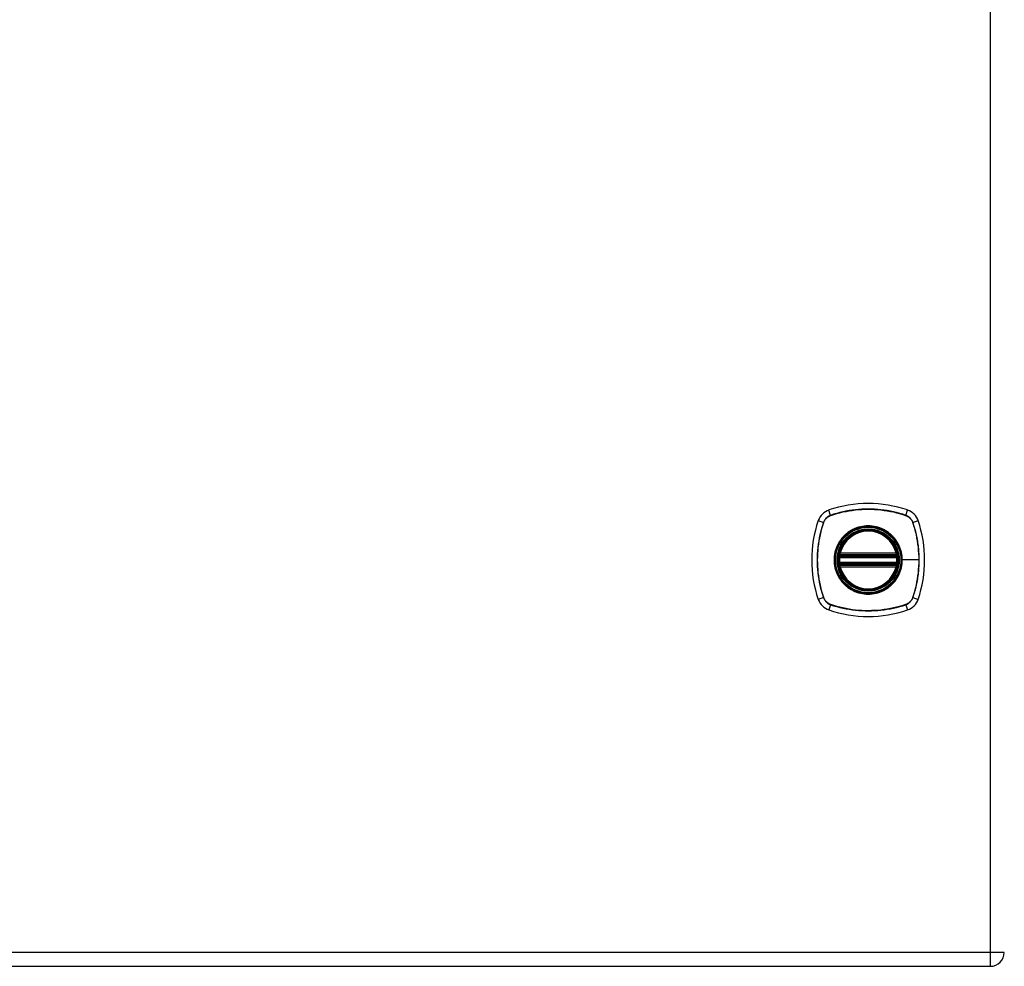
# Model space of a CAD drawing. Header units: inches. Extents: x 3.3 to 80.3, y 4.6 to 43.1.
# Tile 65 of 80: x 33.2 to 43.5, y 13 to 22.9. Entities that reach past the tile are written whole.
import ezdxf

# ---------------------------------------------------------------- set-up
doc = ezdxf.new("R2010")
doc.units = ezdxf.units.IN
doc.header["$MEASUREMENT"] = 0
doc.layers.add('Visible Edges(ANSI)', color=7, linetype='Continuous', lineweight=25)
doc.layers.add('Visible Tangent Edges(ANSI)', color=7, linetype='Continuous', lineweight=25)

msp = doc.modelspace()

# ---------------------------------------------------------------- linework, layer by layer
at = {"layer": 'Visible Edges(ANSI)'}
for p, q in [((41.801, 17.256), (42.394, 17.256)), ((41.805, 17.276), (42.39, 17.276)), ((42.394, 17.178), (41.801, 17.178)), ((42.39, 17.158), (41.805, 17.158)), ((27.749, 12.967), (43.375, 12.967))]:
    msp.add_line(p, q, dxfattribs=at)
at = {"layer": 'Visible Edges(ANSI)', "flags": 128}
for points in [[(41.789, 17.27), (41.789, 17.27), (41.789, 17.27), (41.789, 17.27), (41.789, 17.269), (41.789, 17.269), (41.789, 17.268), (41.788, 17.268), (41.788, 17.267), (41.788, 17.266), (41.788, 17.265), (41.788, 17.264), (41.788, 17.263), (41.788, 17.262), (41.787, 17.26), (41.787, 17.259), (41.787, 17.258), (41.787, 17.256), (41.787, 17.255), (41.786, 17.253), (41.786, 17.252), (41.786, 17.25), (41.786, 17.249), (41.786, 17.247), (41.786, 17.246)], [(42.409, 17.246), (42.409, 17.247), (42.409, 17.249), (42.409, 17.25), (42.408, 17.252), (42.408, 17.253), (42.408, 17.255), (42.408, 17.256), (42.408, 17.258), (42.407, 17.259), (42.407, 17.26), (42.407, 17.262), (42.407, 17.263), (42.407, 17.264), (42.407, 17.265), (42.406, 17.266), (42.406, 17.267), (42.406, 17.268), (42.406, 17.268), (42.406, 17.269), (42.406, 17.269), (42.406, 17.27), (42.406, 17.27), (42.406, 17.27), (42.406, 17.27)], [(41.786, 17.188), (41.786, 17.187), (41.786, 17.185), (41.786, 17.183), (41.786, 17.182), (41.786, 17.18), (41.787, 17.179), (41.787, 17.177), (41.787, 17.176), (41.787, 17.175), (41.787, 17.173), (41.788, 17.172), (41.788, 17.171), (41.788, 17.17), (41.788, 17.169), (41.788, 17.168), (41.788, 17.167), (41.788, 17.166), (41.789, 17.166), (41.789, 17.165), (41.789, 17.165), (41.789, 17.164), (41.789, 17.164), (41.789, 17.164), (41.789, 17.164)], [(42.406, 17.164), (42.406, 17.164), (42.406, 17.164), (42.406, 17.164), (42.406, 17.165), (42.406, 17.165), (42.406, 17.166), (42.406, 17.166), (42.406, 17.167), (42.406, 17.168), (42.407, 17.169), (42.407, 17.17), (42.407, 17.171), (42.407, 17.172), (42.407, 17.173), (42.407, 17.175), (42.408, 17.176), (42.408, 17.177), (42.408, 17.179), (42.408, 17.18), (42.408, 17.182), (42.409, 17.183), (42.409, 17.185), (42.409, 17.187), (42.409, 17.188)]]:
    msp.add_lwpolyline(points, dxfattribs=at)
at = {"layer": 'Visible Edges(ANSI)'}
for radius in [0.32, 0.315]:
    msp.add_circle((42.097, 17.217), radius, dxfattribs=at)
for centre, radius, start, end in [((41.743, 17.572), 0.177, 108.7722, 161.2278), ((42.097, 16.528), 1.28, 71.2278, 108.7722), ((42.452, 17.572), 0.177, 18.7722, 71.2278), ((42.786, 17.217), 1.28, 161.2278, 198.7722), ((41.408, 17.217), 1.28, 341.2278, 18.7722), ((42.097, 17.217), 0.313, 13.6344, 166.3656), ((42.097, 17.217), 0.313, 174.7499, 185.2501), ((42.097, 17.217), 0.313, 166.3656, 170.216), ((41.801, 17.268), 0.0118, 170.216, 270), ((41.805, 17.288), 0.0118, 166.3656, 270), ((42.39, 17.288), 0.0118, 270, 13.6344), ((42.394, 17.268), 0.0118, 270, 9.784), ((42.097, 17.217), 0.313, 9.784, 13.6344), ((42.097, 17.217), 0.313, 354.7499, 5.2501), ((41.801, 17.166), 0.0118, 90, 189.784), ((42.097, 17.217), 0.313, 189.784, 193.6344), ((41.805, 17.146), 0.0118, 90, 193.6344), ((42.097, 17.217), 0.313, 193.6344, 346.3656), ((42.39, 17.146), 0.0118, 346.3656, 90), ((42.394, 17.166), 0.0118, 350.216, 90), ((42.097, 17.217), 0.313, 346.3656, 350.216), ((41.743, 16.862), 0.177, 198.7722, 251.2278), ((42.452, 16.862), 0.177, 288.7722, 341.2278), ((42.097, 17.906), 1.28, 251.2278, 288.7722), ((43.375, 13.113), 0.146, 270, 0)]:
    msp.add_arc(centre, radius, start, end, dxfattribs=at)
at = {"layer": 'Visible Tangent Edges(ANSI)'}
for p, q in [((43.375, 32.624), (43.375, 13.113)), ((41.704, 17.684), (41.686, 17.739)), ((42.49, 17.684), (42.509, 17.739)), ((41.575, 17.629), (41.63, 17.61)), ((41.705, 17.682), (41.705, 17.683)), ((42.489, 17.683), (42.49, 17.682)), ((42.565, 17.61), (42.62, 17.629)), ((41.632, 17.609), (41.632, 17.609)), ((42.563, 17.609), (42.563, 17.609)), ((41.797, 17.244), (41.786, 17.246)), ((41.795, 17.269), (41.789, 17.27)), ((41.793, 17.291), (41.805, 17.288)), ((41.797, 17.244), (42.397, 17.244)), ((41.801, 17.256), (41.801, 17.266)), ((41.805, 17.276), (41.805, 17.288)), ((42.39, 17.288), (41.805, 17.288)), ((41.805, 17.266), (41.805, 17.276)), ((41.805, 17.266), (42.39, 17.266)), ((42.39, 17.288), (42.401, 17.291)), ((42.39, 17.288), (42.39, 17.276)), ((42.39, 17.276), (42.39, 17.266)), ((42.394, 17.266), (42.394, 17.256)), ((42.409, 17.246), (42.397, 17.244)), ((42.406, 17.27), (42.4, 17.269)), ((42.449, 17.217), (42.454, 17.217)), ((42.628, 17.217), (42.454, 17.217)), ((41.797, 17.189), (41.786, 17.188)), ((41.789, 17.164), (41.795, 17.165)), ((41.805, 17.146), (41.793, 17.143)), ((42.397, 17.189), (41.797, 17.189)), ((41.801, 17.167), (41.801, 17.178)), ((41.805, 17.158), (41.805, 17.168)), ((42.39, 17.168), (41.805, 17.168)), ((41.805, 17.146), (41.805, 17.158)), ((41.805, 17.146), (42.39, 17.146)), ((42.39, 17.168), (42.39, 17.158)), ((42.39, 17.158), (42.39, 17.146)), ((42.401, 17.143), (42.39, 17.146)), ((42.394, 17.178), (42.394, 17.167)), ((42.409, 17.188), (42.397, 17.189)), ((42.4, 17.165), (42.406, 17.164)), ((41.63, 16.824), (41.575, 16.805)), ((41.632, 16.824), (41.632, 16.825)), ((42.563, 16.825), (42.563, 16.824)), ((42.565, 16.824), (42.62, 16.805)), ((41.704, 16.749), (41.686, 16.694)), ((41.705, 16.751), (41.705, 16.751)), ((42.49, 16.751), (42.489, 16.751)), ((42.49, 16.749), (42.509, 16.694)), ((43.375, 13.113), (27.749, 13.113)), ((43.375, 13.113), (43.375, 12.967)), ((43.521, 13.113), (43.375, 13.113))]:
    msp.add_line(p, q, dxfattribs=at)
at = {"layer": 'Visible Tangent Edges(ANSI)', "flags": 128}
for points in [[(42.49, 17.684), (42.459, 17.695), (42.427, 17.704), (42.394, 17.713), (42.362, 17.72), (42.329, 17.727), (42.296, 17.733), (42.263, 17.738), (42.23, 17.742), (42.197, 17.745), (42.163, 17.747), (42.13, 17.749), (42.097, 17.749), (42.063, 17.749), (42.03, 17.747), (41.997, 17.745), (41.964, 17.742), (41.931, 17.738), (41.898, 17.733), (41.865, 17.727), (41.832, 17.72), (41.8, 17.713), (41.768, 17.704), (41.736, 17.695), (41.704, 17.684)], [(41.705, 17.683), (41.737, 17.693), (41.769, 17.702), (41.801, 17.711), (41.833, 17.719), (41.866, 17.725), (41.898, 17.731), (41.931, 17.736), (41.964, 17.74), (41.997, 17.744), (42.03, 17.746), (42.063, 17.747), (42.097, 17.748), (42.13, 17.747), (42.163, 17.746), (42.196, 17.744), (42.23, 17.74), (42.263, 17.736), (42.296, 17.731), (42.329, 17.725), (42.361, 17.719), (42.394, 17.711), (42.426, 17.702), (42.458, 17.693), (42.489, 17.683)], [(41.704, 17.684), (41.7, 17.683), (41.696, 17.681), (41.692, 17.679), (41.687, 17.677), (41.683, 17.675), (41.68, 17.673), (41.676, 17.67), (41.672, 17.668), (41.668, 17.665), (41.665, 17.662), (41.661, 17.659), (41.658, 17.656), (41.655, 17.653), (41.652, 17.649), (41.649, 17.646), (41.646, 17.642), (41.644, 17.638), (41.641, 17.635), (41.639, 17.631), (41.637, 17.627), (41.635, 17.623), (41.633, 17.618), (41.631, 17.614), (41.63, 17.61)], [(41.632, 17.609), (41.633, 17.613), (41.635, 17.618), (41.637, 17.622), (41.639, 17.626), (41.641, 17.63), (41.643, 17.633), (41.646, 17.637), (41.648, 17.641), (41.651, 17.644), (41.654, 17.648), (41.657, 17.651), (41.66, 17.654), (41.663, 17.657), (41.666, 17.66), (41.67, 17.663), (41.673, 17.666), (41.677, 17.668), (41.681, 17.671), (41.685, 17.673), (41.689, 17.675), (41.693, 17.677), (41.697, 17.679), (41.701, 17.681), (41.705, 17.682)], [(42.565, 17.61), (42.563, 17.614), (42.562, 17.618), (42.56, 17.623), (42.558, 17.627), (42.556, 17.631), (42.553, 17.635), (42.551, 17.638), (42.548, 17.642), (42.545, 17.646), (42.543, 17.649), (42.54, 17.653), (42.536, 17.656), (42.533, 17.659), (42.53, 17.662), (42.526, 17.665), (42.523, 17.668), (42.519, 17.67), (42.515, 17.673), (42.511, 17.675), (42.507, 17.677), (42.503, 17.679), (42.499, 17.681), (42.495, 17.683), (42.49, 17.684)], [(42.49, 17.682), (42.494, 17.681), (42.498, 17.679), (42.502, 17.677), (42.506, 17.675), (42.51, 17.673), (42.514, 17.671), (42.518, 17.668), (42.521, 17.666), (42.525, 17.663), (42.528, 17.66), (42.531, 17.657), (42.535, 17.654), (42.538, 17.651), (42.541, 17.648), (42.544, 17.644), (42.546, 17.641), (42.549, 17.637), (42.551, 17.633), (42.554, 17.63), (42.556, 17.626), (42.558, 17.622), (42.56, 17.618), (42.561, 17.613), (42.563, 17.609)], [(41.63, 17.61), (41.62, 17.578), (41.61, 17.546), (41.602, 17.514), (41.594, 17.481), (41.587, 17.449), (41.581, 17.416), (41.576, 17.383), (41.572, 17.349), (41.569, 17.316), (41.567, 17.283), (41.566, 17.249), (41.565, 17.216), (41.566, 17.183), (41.567, 17.15), (41.569, 17.116), (41.572, 17.083), (41.577, 17.05), (41.581, 17.017), (41.587, 16.984), (41.594, 16.952), (41.602, 16.92), (41.61, 16.887), (41.62, 16.855), (41.63, 16.824)], [(41.632, 16.825), (41.621, 16.856), (41.612, 16.888), (41.603, 16.92), (41.596, 16.953), (41.589, 16.985), (41.583, 17.018), (41.578, 17.051), (41.574, 17.084), (41.571, 17.117), (41.568, 17.15), (41.567, 17.183), (41.566, 17.216), (41.567, 17.249), (41.568, 17.283), (41.571, 17.316), (41.574, 17.349), (41.578, 17.382), (41.583, 17.415), (41.589, 17.448), (41.596, 17.481), (41.603, 17.513), (41.612, 17.545), (41.621, 17.577), (41.632, 17.609)], [(42.449, 17.217), (42.441, 17.138), (42.415, 17.064), (42.373, 16.997), (42.317, 16.941), (42.25, 16.899), (42.176, 16.874), (42.097, 16.865), (42.019, 16.874), (41.944, 16.9), (41.877, 16.942), (41.822, 16.997), (41.78, 17.064), (41.754, 17.139), (41.745, 17.217), (41.754, 17.296), (41.78, 17.37), (41.822, 17.437), (41.878, 17.492), (41.944, 17.534), (42.019, 17.56), (42.098, 17.569), (42.176, 17.56), (42.25, 17.534), (42.317, 17.492), (42.373, 17.437), (42.415, 17.37), (42.441, 17.295), (42.449, 17.217)], [(42.325, 17.492), (42.309, 17.504), (42.292, 17.516), (42.274, 17.527), (42.256, 17.536), (42.237, 17.545), (42.218, 17.553), (42.199, 17.559), (42.179, 17.564), (42.159, 17.568), (42.138, 17.571), (42.118, 17.573), (42.097, 17.574), (42.077, 17.573), (42.056, 17.571), (42.036, 17.568), (42.016, 17.564), (41.996, 17.559), (41.976, 17.552), (41.957, 17.545), (41.938, 17.536), (41.92, 17.527), (41.903, 17.516), (41.886, 17.504), (41.87, 17.492)], [(42.563, 17.609), (42.568, 17.593), (42.573, 17.577), (42.578, 17.561), (42.583, 17.545), (42.587, 17.529), (42.591, 17.513), (42.595, 17.497), (42.599, 17.481), (42.602, 17.465), (42.606, 17.449), (42.609, 17.432), (42.612, 17.416), (42.614, 17.399), (42.617, 17.383), (42.619, 17.366), (42.621, 17.35), (42.623, 17.333), (42.624, 17.317), (42.625, 17.3), (42.626, 17.283), (42.627, 17.267), (42.628, 17.25), (42.628, 17.233), (42.628, 17.217)], [(42.565, 16.824), (42.575, 16.855), (42.584, 16.887), (42.593, 16.92), (42.601, 16.952), (42.607, 16.985), (42.613, 17.018), (42.618, 17.051), (42.622, 17.084), (42.625, 17.117), (42.628, 17.151), (42.629, 17.184), (42.629, 17.217), (42.629, 17.251), (42.628, 17.284), (42.625, 17.317), (42.622, 17.35), (42.618, 17.383), (42.613, 17.416), (42.607, 17.449), (42.601, 17.482), (42.593, 17.514), (42.584, 17.546), (42.575, 17.578), (42.565, 17.61)], [(41.823, 17.444), (41.81, 17.428), (41.798, 17.411), (41.788, 17.394), (41.778, 17.376), (41.769, 17.357), (41.762, 17.338), (41.755, 17.318), (41.75, 17.298), (41.746, 17.278), (41.743, 17.258), (41.741, 17.237), (41.74, 17.217), (41.741, 17.196), (41.743, 17.176), (41.746, 17.155), (41.75, 17.135), (41.755, 17.115), (41.762, 17.096), (41.769, 17.076), (41.778, 17.058), (41.788, 17.04), (41.798, 17.022), (41.81, 17.005), (41.823, 16.989)], [(41.87, 17.492), (41.868, 17.49), (41.866, 17.488), (41.863, 17.486), (41.861, 17.484), (41.859, 17.482), (41.857, 17.481), (41.855, 17.479), (41.853, 17.477), (41.851, 17.475), (41.849, 17.473), (41.847, 17.471), (41.845, 17.469), (41.843, 17.467), (41.841, 17.465), (41.839, 17.463), (41.837, 17.461), (41.836, 17.459), (41.834, 17.457), (41.832, 17.455), (41.83, 17.453), (41.828, 17.451), (41.826, 17.449), (41.824, 17.447), (41.823, 17.444)], [(42.372, 17.444), (42.37, 17.447), (42.368, 17.449), (42.367, 17.451), (42.365, 17.453), (42.363, 17.455), (42.361, 17.457), (42.359, 17.459), (42.357, 17.461), (42.355, 17.463), (42.353, 17.465), (42.351, 17.467), (42.349, 17.469), (42.348, 17.471), (42.346, 17.473), (42.344, 17.475), (42.342, 17.477), (42.339, 17.479), (42.337, 17.481), (42.335, 17.482), (42.333, 17.484), (42.331, 17.486), (42.329, 17.488), (42.327, 17.49), (42.325, 17.492)], [(42.454, 17.217), (42.454, 17.227), (42.454, 17.237), (42.453, 17.248), (42.452, 17.258), (42.45, 17.268), (42.449, 17.278), (42.447, 17.288), (42.445, 17.299), (42.442, 17.309), (42.439, 17.318), (42.436, 17.328), (42.433, 17.338), (42.429, 17.348), (42.425, 17.357), (42.421, 17.366), (42.417, 17.376), (42.412, 17.385), (42.407, 17.394), (42.402, 17.403), (42.396, 17.411), (42.391, 17.42), (42.385, 17.428), (42.378, 17.436), (42.372, 17.444)], [(41.793, 17.291), (41.793, 17.29), (41.793, 17.289), (41.793, 17.288), (41.792, 17.287), (41.792, 17.286), (41.792, 17.285), (41.792, 17.284), (41.792, 17.283), (41.792, 17.282), (41.792, 17.281), (41.792, 17.28), (41.792, 17.279), (41.792, 17.278), (41.792, 17.277), (41.792, 17.277), (41.793, 17.276), (41.793, 17.275), (41.793, 17.274), (41.793, 17.273), (41.793, 17.272), (41.794, 17.271), (41.794, 17.271), (41.794, 17.27), (41.795, 17.269)], [(41.795, 17.269), (41.795, 17.269), (41.795, 17.269), (41.795, 17.269), (41.796, 17.268), (41.796, 17.268), (41.796, 17.268), (41.796, 17.268), (41.796, 17.268), (41.797, 17.268), (41.797, 17.268), (41.797, 17.267), (41.797, 17.267), (41.798, 17.267), (41.798, 17.267), (41.798, 17.267), (41.798, 17.267), (41.799, 17.267), (41.799, 17.267), (41.799, 17.267), (41.799, 17.267), (41.8, 17.267), (41.8, 17.266), (41.8, 17.266), (41.801, 17.266)], [(41.797, 17.244), (41.798, 17.245), (41.798, 17.246), (41.798, 17.247), (41.798, 17.247), (41.798, 17.248), (41.798, 17.249), (41.799, 17.25), (41.799, 17.25), (41.799, 17.251), (41.799, 17.252), (41.799, 17.252), (41.799, 17.253), (41.8, 17.253), (41.8, 17.254), (41.8, 17.254), (41.8, 17.255), (41.8, 17.255), (41.8, 17.255), (41.8, 17.256), (41.8, 17.256), (41.8, 17.256), (41.8, 17.256), (41.801, 17.256), (41.801, 17.256)], [(41.801, 17.266), (41.801, 17.266), (41.801, 17.266), (41.801, 17.266), (41.801, 17.266), (41.801, 17.266), (41.802, 17.266), (41.802, 17.266), (41.802, 17.266), (41.802, 17.266), (41.802, 17.266), (41.802, 17.266), (41.803, 17.266), (41.803, 17.266), (41.803, 17.266), (41.803, 17.266), (41.803, 17.266), (41.803, 17.266), (41.804, 17.266), (41.804, 17.266), (41.804, 17.266), (41.804, 17.266), (41.804, 17.266), (41.804, 17.266), (41.805, 17.266)], [(42.372, 16.989), (42.378, 16.997), (42.385, 17.006), (42.391, 17.014), (42.396, 17.022), (42.402, 17.031), (42.407, 17.04), (42.412, 17.049), (42.417, 17.058), (42.421, 17.067), (42.425, 17.077), (42.429, 17.086), (42.433, 17.096), (42.436, 17.106), (42.439, 17.115), (42.442, 17.125), (42.445, 17.135), (42.447, 17.145), (42.449, 17.155), (42.45, 17.166), (42.452, 17.176), (42.453, 17.186), (42.454, 17.196), (42.454, 17.207), (42.454, 17.217)], [(42.39, 17.266), (42.39, 17.266), (42.39, 17.266), (42.391, 17.266), (42.391, 17.266), (42.391, 17.266), (42.391, 17.266), (42.391, 17.266), (42.391, 17.266), (42.392, 17.266), (42.392, 17.266), (42.392, 17.266), (42.392, 17.266), (42.392, 17.266), (42.392, 17.266), (42.393, 17.266), (42.393, 17.266), (42.393, 17.266), (42.393, 17.266), (42.393, 17.266), (42.393, 17.266), (42.394, 17.266), (42.394, 17.266), (42.394, 17.266), (42.394, 17.266)], [(42.394, 17.266), (42.394, 17.266), (42.395, 17.266), (42.395, 17.267), (42.395, 17.267), (42.395, 17.267), (42.396, 17.267), (42.396, 17.267), (42.396, 17.267), (42.396, 17.267), (42.397, 17.267), (42.397, 17.267), (42.397, 17.267), (42.397, 17.267), (42.398, 17.268), (42.398, 17.268), (42.398, 17.268), (42.398, 17.268), (42.399, 17.268), (42.399, 17.268), (42.399, 17.268), (42.399, 17.269), (42.399, 17.269), (42.4, 17.269), (42.4, 17.269)], [(42.394, 17.256), (42.394, 17.256), (42.394, 17.256), (42.394, 17.256), (42.394, 17.256), (42.394, 17.256), (42.394, 17.255), (42.395, 17.255), (42.395, 17.255), (42.395, 17.254), (42.395, 17.254), (42.395, 17.253), (42.395, 17.253), (42.395, 17.252), (42.396, 17.252), (42.396, 17.251), (42.396, 17.25), (42.396, 17.25), (42.396, 17.249), (42.396, 17.248), (42.397, 17.247), (42.397, 17.247), (42.397, 17.246), (42.397, 17.245), (42.397, 17.244)], [(42.4, 17.269), (42.4, 17.27), (42.401, 17.271), (42.401, 17.271), (42.401, 17.272), (42.401, 17.273), (42.402, 17.274), (42.402, 17.275), (42.402, 17.276), (42.402, 17.277), (42.402, 17.277), (42.402, 17.278), (42.403, 17.279), (42.403, 17.28), (42.403, 17.281), (42.403, 17.282), (42.403, 17.283), (42.403, 17.284), (42.402, 17.285), (42.402, 17.286), (42.402, 17.287), (42.402, 17.288), (42.402, 17.289), (42.402, 17.29), (42.401, 17.291)], [(42.628, 17.217), (42.628, 17.2), (42.628, 17.184), (42.627, 17.167), (42.626, 17.151), (42.625, 17.134), (42.624, 17.117), (42.623, 17.101), (42.621, 17.084), (42.619, 17.068), (42.617, 17.051), (42.614, 17.035), (42.612, 17.018), (42.609, 17.002), (42.606, 16.985), (42.602, 16.969), (42.599, 16.953), (42.595, 16.937), (42.591, 16.92), (42.587, 16.904), (42.583, 16.888), (42.578, 16.872), (42.573, 16.856), (42.568, 16.841), (42.563, 16.825)], [(41.795, 17.165), (41.794, 17.164), (41.794, 17.163), (41.794, 17.162), (41.793, 17.162), (41.793, 17.161), (41.793, 17.16), (41.793, 17.159), (41.793, 17.158), (41.792, 17.157), (41.792, 17.156), (41.792, 17.155), (41.792, 17.154), (41.792, 17.154), (41.792, 17.153), (41.792, 17.152), (41.792, 17.151), (41.792, 17.15), (41.792, 17.149), (41.792, 17.148), (41.792, 17.147), (41.793, 17.146), (41.793, 17.145), (41.793, 17.144), (41.793, 17.143)], [(41.801, 17.167), (41.8, 17.167), (41.8, 17.167), (41.8, 17.167), (41.799, 17.167), (41.799, 17.167), (41.799, 17.167), (41.799, 17.167), (41.798, 17.167), (41.798, 17.167), (41.798, 17.167), (41.798, 17.167), (41.797, 17.166), (41.797, 17.166), (41.797, 17.166), (41.797, 17.166), (41.796, 17.166), (41.796, 17.166), (41.796, 17.166), (41.796, 17.165), (41.796, 17.165), (41.795, 17.165), (41.795, 17.165), (41.795, 17.165), (41.795, 17.165)], [(41.801, 17.178), (41.801, 17.178), (41.8, 17.178), (41.8, 17.178), (41.8, 17.178), (41.8, 17.178), (41.8, 17.178), (41.8, 17.179), (41.8, 17.179), (41.8, 17.18), (41.8, 17.18), (41.8, 17.18), (41.799, 17.181), (41.799, 17.182), (41.799, 17.182), (41.799, 17.183), (41.799, 17.183), (41.799, 17.184), (41.798, 17.185), (41.798, 17.186), (41.798, 17.186), (41.798, 17.187), (41.798, 17.188), (41.798, 17.189), (41.797, 17.189)], [(41.805, 17.168), (41.804, 17.168), (41.804, 17.168), (41.804, 17.168), (41.804, 17.168), (41.804, 17.168), (41.804, 17.168), (41.803, 17.168), (41.803, 17.168), (41.803, 17.168), (41.803, 17.168), (41.803, 17.168), (41.803, 17.168), (41.802, 17.168), (41.802, 17.168), (41.802, 17.168), (41.802, 17.168), (41.802, 17.168), (41.802, 17.168), (41.801, 17.167), (41.801, 17.167), (41.801, 17.167), (41.801, 17.167), (41.801, 17.167), (41.801, 17.167)], [(42.394, 17.167), (42.394, 17.167), (42.394, 17.167), (42.394, 17.167), (42.393, 17.167), (42.393, 17.167), (42.393, 17.168), (42.393, 17.168), (42.393, 17.168), (42.393, 17.168), (42.392, 17.168), (42.392, 17.168), (42.392, 17.168), (42.392, 17.168), (42.392, 17.168), (42.392, 17.168), (42.391, 17.168), (42.391, 17.168), (42.391, 17.168), (42.391, 17.168), (42.391, 17.168), (42.391, 17.168), (42.39, 17.168), (42.39, 17.168), (42.39, 17.168)], [(42.397, 17.189), (42.397, 17.189), (42.397, 17.188), (42.397, 17.187), (42.397, 17.186), (42.396, 17.186), (42.396, 17.185), (42.396, 17.184), (42.396, 17.183), (42.396, 17.183), (42.396, 17.182), (42.395, 17.182), (42.395, 17.181), (42.395, 17.18), (42.395, 17.18), (42.395, 17.18), (42.395, 17.179), (42.395, 17.179), (42.394, 17.178), (42.394, 17.178), (42.394, 17.178), (42.394, 17.178), (42.394, 17.178), (42.394, 17.178), (42.394, 17.178)], [(42.4, 17.165), (42.4, 17.165), (42.399, 17.165), (42.399, 17.165), (42.399, 17.165), (42.399, 17.165), (42.399, 17.166), (42.398, 17.166), (42.398, 17.166), (42.398, 17.166), (42.398, 17.166), (42.397, 17.166), (42.397, 17.166), (42.397, 17.167), (42.397, 17.167), (42.396, 17.167), (42.396, 17.167), (42.396, 17.167), (42.396, 17.167), (42.395, 17.167), (42.395, 17.167), (42.395, 17.167), (42.395, 17.167), (42.394, 17.167), (42.394, 17.167)], [(42.401, 17.143), (42.402, 17.144), (42.402, 17.145), (42.402, 17.146), (42.402, 17.147), (42.402, 17.148), (42.402, 17.149), (42.403, 17.15), (42.403, 17.151), (42.403, 17.152), (42.403, 17.153), (42.403, 17.154), (42.403, 17.154), (42.402, 17.155), (42.402, 17.156), (42.402, 17.157), (42.402, 17.158), (42.402, 17.159), (42.402, 17.16), (42.401, 17.161), (42.401, 17.162), (42.401, 17.162), (42.401, 17.163), (42.4, 17.164), (42.4, 17.165)], [(41.823, 16.989), (41.824, 16.987), (41.826, 16.985), (41.828, 16.983), (41.83, 16.981), (41.832, 16.979), (41.834, 16.977), (41.836, 16.975), (41.837, 16.973), (41.839, 16.971), (41.841, 16.969), (41.843, 16.967), (41.845, 16.965), (41.847, 16.963), (41.849, 16.961), (41.851, 16.959), (41.853, 16.957), (41.855, 16.955), (41.857, 16.953), (41.859, 16.951), (41.861, 16.95), (41.863, 16.948), (41.866, 16.946), (41.868, 16.944), (41.87, 16.942)], [(41.87, 16.942), (41.886, 16.93), (41.903, 16.918), (41.92, 16.907), (41.939, 16.898), (41.957, 16.889), (41.976, 16.881), (41.996, 16.875), (42.016, 16.87), (42.036, 16.865), (42.056, 16.862), (42.077, 16.861), (42.097, 16.86), (42.118, 16.861), (42.138, 16.862), (42.159, 16.865), (42.179, 16.87), (42.199, 16.875), (42.218, 16.881), (42.238, 16.889), (42.256, 16.898), (42.274, 16.907), (42.292, 16.918), (42.309, 16.93), (42.325, 16.942)], [(42.325, 16.942), (42.327, 16.944), (42.329, 16.946), (42.331, 16.948), (42.333, 16.949), (42.335, 16.951), (42.337, 16.953), (42.339, 16.955), (42.341, 16.957), (42.344, 16.959), (42.346, 16.961), (42.347, 16.963), (42.349, 16.965), (42.351, 16.967), (42.353, 16.969), (42.355, 16.971), (42.357, 16.973), (42.359, 16.975), (42.361, 16.977), (42.363, 16.979), (42.365, 16.981), (42.367, 16.983), (42.368, 16.985), (42.37, 16.987), (42.372, 16.989)], [(41.63, 16.824), (41.631, 16.82), (41.633, 16.815), (41.635, 16.811), (41.637, 16.807), (41.639, 16.803), (41.641, 16.799), (41.644, 16.795), (41.646, 16.792), (41.649, 16.788), (41.652, 16.784), (41.655, 16.781), (41.658, 16.778), (41.661, 16.775), (41.665, 16.772), (41.668, 16.769), (41.672, 16.766), (41.676, 16.763), (41.68, 16.761), (41.683, 16.759), (41.687, 16.756), (41.692, 16.754), (41.696, 16.753), (41.7, 16.751), (41.704, 16.749)], [(41.705, 16.751), (41.701, 16.753), (41.697, 16.755), (41.693, 16.756), (41.689, 16.758), (41.685, 16.761), (41.681, 16.763), (41.677, 16.765), (41.673, 16.768), (41.67, 16.771), (41.666, 16.773), (41.663, 16.776), (41.66, 16.78), (41.657, 16.783), (41.654, 16.786), (41.651, 16.789), (41.648, 16.793), (41.646, 16.797), (41.643, 16.8), (41.641, 16.804), (41.639, 16.808), (41.637, 16.812), (41.635, 16.816), (41.633, 16.82), (41.632, 16.824)], [(42.563, 16.824), (42.561, 16.82), (42.56, 16.816), (42.558, 16.812), (42.556, 16.808), (42.554, 16.804), (42.551, 16.8), (42.549, 16.797), (42.546, 16.793), (42.544, 16.789), (42.541, 16.786), (42.538, 16.783), (42.535, 16.78), (42.531, 16.776), (42.528, 16.773), (42.525, 16.771), (42.521, 16.768), (42.518, 16.765), (42.514, 16.763), (42.51, 16.761), (42.506, 16.758), (42.502, 16.756), (42.498, 16.755), (42.494, 16.753), (42.49, 16.751)], [(42.49, 16.749), (42.495, 16.751), (42.499, 16.753), (42.503, 16.754), (42.507, 16.756), (42.511, 16.759), (42.515, 16.761), (42.519, 16.763), (42.523, 16.766), (42.526, 16.769), (42.53, 16.772), (42.533, 16.775), (42.536, 16.778), (42.54, 16.781), (42.543, 16.784), (42.545, 16.788), (42.548, 16.792), (42.551, 16.795), (42.553, 16.799), (42.556, 16.803), (42.558, 16.807), (42.56, 16.811), (42.562, 16.815), (42.563, 16.82), (42.565, 16.824)], [(41.704, 16.749), (41.736, 16.739), (41.768, 16.73), (41.8, 16.721), (41.833, 16.714), (41.866, 16.707), (41.898, 16.701), (41.932, 16.696), (41.965, 16.692), (41.998, 16.689), (42.031, 16.687), (42.065, 16.685), (42.098, 16.685), (42.131, 16.685), (42.165, 16.687), (42.198, 16.689), (42.231, 16.692), (42.264, 16.696), (42.297, 16.701), (42.33, 16.707), (42.362, 16.714), (42.395, 16.721), (42.427, 16.73), (42.459, 16.739), (42.49, 16.749)], [(42.489, 16.751), (42.458, 16.741), (42.426, 16.732), (42.394, 16.723), (42.362, 16.715), (42.329, 16.708), (42.296, 16.703), (42.264, 16.698), (42.231, 16.693), (42.198, 16.69), (42.164, 16.688), (42.131, 16.687), (42.098, 16.686), (42.065, 16.686), (42.032, 16.688), (41.998, 16.69), (41.965, 16.693), (41.932, 16.697), (41.899, 16.702), (41.866, 16.708), (41.833, 16.715), (41.801, 16.723), (41.769, 16.731), (41.737, 16.741), (41.705, 16.751)]]:
    msp.add_lwpolyline(points, dxfattribs=at)
at = {"layer": 'Visible Tangent Edges(ANSI)'}
for radius in [0.346, 0.342, 0.325, 0.324]:
    msp.add_circle((42.097, 17.217), radius, dxfattribs=at)
for start, end in [(13.6344, 166.3656), (174.7499, 185.2501), (354.7499, 5.2501), (193.6344, 346.3656)]:
    msp.add_arc((42.097, 17.217), 0.301, start, end, dxfattribs=at)
for centre, major_axis, ratio, start_param, end_param in [((41.706, 17.68), (-0.00312, 0.00933), 0.002893, 1.047966, 1.288612), ((42.489, 17.68), (-0.00312, -0.00933), 0.002893, 1.85298, 2.093627), ((41.634, 17.608), (0.00933, -0.00312), 0.002893, 1.85298, 2.093627), ((42.56, 17.608), (-0.00933, -0.00312), 0.002893, 4.189559, 4.430205), ((41.789, 17.27), (0.00773, 0.00893), 0.431674, 4.96723, 6.283185), ((41.801, 17.265), (0.0021, 0.0116), 0.025638, 0, 1.426581), ((42.394, 17.265), (-0.0021, 0.0116), 0.025638, 4.856604, 6.283185), ((42.405, 17.27), (-0.00773, 0.00893), 0.431674, 0, 1.315955), ((41.789, 17.164), (0.00773, -0.00893), 0.431674, 0, 1.315955), ((41.801, 17.169), (0.0021, -0.0116), 0.025638, 4.856604, 6.283185), ((42.394, 17.169), (-0.0021, -0.0116), 0.025638, 0, 1.426581), ((42.405, 17.164), (-0.00773, -0.00893), 0.431674, 4.96723, 6.283185), ((41.634, 16.825), (0.00933, 0.00312), 0.002893, 4.189559, 4.430205), ((42.56, 16.825), (-0.00933, 0.00312), 0.002893, 1.85298, 2.093627), ((41.706, 16.754), (0.00312, 0.00933), 0.002893, 1.85298, 2.093627), ((42.489, 16.754), (-0.00312, 0.00933), 0.002893, 4.189559, 4.430205)]:
    msp.add_ellipse(centre, major_axis=major_axis, ratio=ratio, start_param=start_param, end_param=end_param, dxfattribs=at)

doc.saveas('drawing.dxf')
